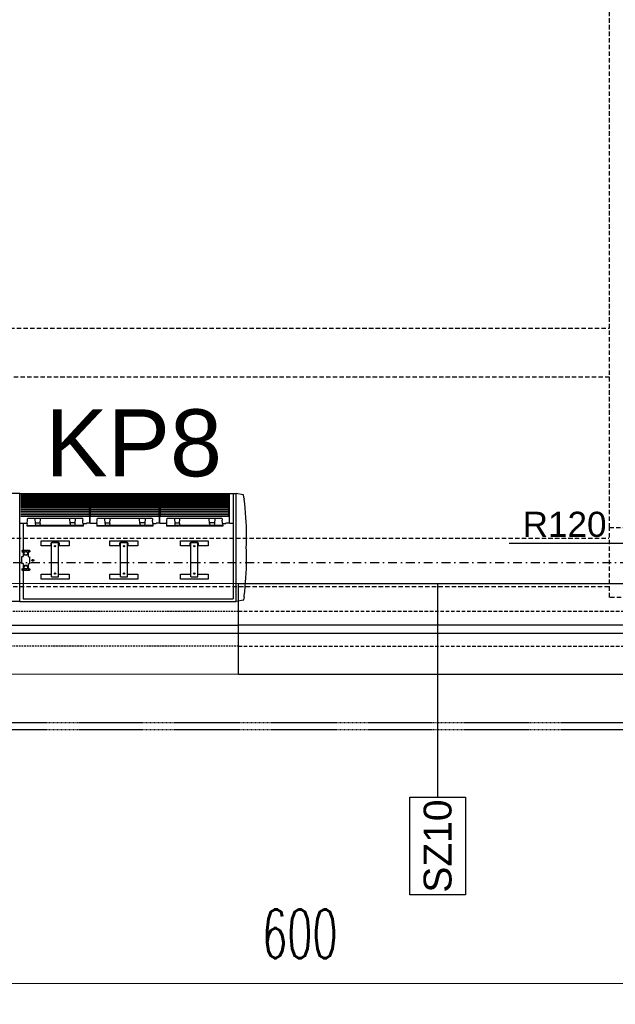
# Model space of a CAD drawing. Header units: centimetres. Extents: x -10729 to 144862, y -4437 to 43656.
# Tile 34 of 148: x 10559 to 10986, y 4683 to 5389. Entities that reach past the tile are written whole.
import ezdxf

# ---------------------------------------------------------------- set-up
doc = ezdxf.new("R2010")
doc.units = ezdxf.units.CM
doc.header["$LTSCALE"] = 0.1
doc.header["$PDMODE"] = 35
doc.header["$PDSIZE"] = 0.1
for name, pattern in [('Kondygnacja  -0_5$0$HIDDEN', [9.525, 6.35, -3.175]), ('Kondygnacja  -0_5$0$HIDDEN2', [4.7625, 3.175, -1.5875]), ('Osie rzutów$0$DASHDOT2', [12.7, 6.35, -3.175, 0, -3.175])]:
    doc.linetypes.add(name, pattern=pattern)
doc.layers.get('0').update_dxf_attribs({"color": 8})
doc.layers.get('DEFPOINTS').update_dxf_attribs({"color": 8})
for name, color, linetype, lineweight in [('AU opis', 7, 'Continuous', 35), ('Kondygnacja  -0_5$0$ARCH_WIDOK', 8, 'Continuous', 13), ('Osie rzutów$0$ARCH_INFO_WYMIARY', 8, 'Continuous', 9)]:
    doc.layers.add(name, color=color, linetype=linetype, lineweight=lineweight)
for name, color, linetype in [('KJP_KURTYNY POWIETRZNE', 3, 'Continuous'), ('Kondygnacja  -0_5$0$ARCH_ELEMENTY_POWYŻEJ RZUTU', 8, 'Kondygnacja  -0_5$0$HIDDEN2'), ('Kondygnacja  -0_5$0$ARCH_INFO_ODPORNOŚĆ OGNIOWA', 8, 'Continuous'), ('Kondygnacja  -0_5$0$ARCH_INFO_OPISY_PRZEGRODY_IST', 8, 'Continuous'), ('Kondygnacja  -0_5$0$ARCH_KONSTR_POWYŻEJ RZUTU', 8, 'Kondygnacja  -0_5$0$HIDDEN'), ('Kondygnacja  -0_5$0$ARCH_KONSTR_POWYŻEJ RZUTU_IST', 8, 'Kondygnacja  -0_5$0$HIDDEN2'), ('Kondygnacja  -0_5$0$ARCH_NIEWIDOK_IST', 8, 'Kondygnacja  -0_5$0$HIDDEN'), ('Kondygnacja  -0_5$0$ARCH_SZKŁO', 8, 'Continuous'), ('Kondygnacja  -0_5$0$ARCH_WIDOK_IST', 8, 'Continuous'), ('Kondygnacja  -0_5$0$ARCH_ŚLUSARKA_OKNA_IST', 8, 'Continuous'), ('Osie rzutów$0$ARCH_INFO_OSIE_IST', 8, 'Osie rzutów$0$DASHDOT2'), ('Osie rzutów$0$ARCH_INFO_OSIE_OPISY_IST', 8, 'Continuous')]:
    doc.layers.add(name, color=color, linetype=linetype)
doc.styles.add('Arial', font='ARIAL.TTF')
doc.styles.add('Kondygnacja  -0_5$0$Arial', font='ARIAL.TTF')
doc.styles.add('Kondygnacja  -0_5$0$Standard', font='txt')
doc.styles.add('Osie rzutów$0$wymiary_cuprum', font='Romans.shx', dxfattribs={"width": 0.6})
doc.dimstyles.new('Kondygnacja  -0_5$0$ISO-25', dxfattribs={"dimtxt": 2.5, "dimasz": 2.5, "dimexe": 1.25, "dimexo": 0.625, "dimtad": 1, "dimtxsty": 'Kondygnacja  -0_5$0$Standard', "dimcen": 2.5, "dimadec": 0, "dimazin": 0, "dimtfac": 1, "dimtmove": 0, "dimatfit": 3, "dimfxl": 0, "dimarcsym": 0})
doc.dimstyles.new('Osie rzutów$0$ARCH_ CT', dxfattribs={"dimtxt": 20, "dimasz": 20, "dimexe": 12, "dimexo": 20, "dimgap": 5, "dimtad": 1, "dimdec": 1, "dimrnd": 0.5, "dimzin": 9, "dimdsep": 46, "dimtxsty": 'Osie rzutów$0$wymiary_cuprum', "dimblk": 'Osie rzutów$0$_Oblique', "dimcen": 8, "dimdle": 12, "dimclrd": 256, "dimclre": 256, "dimclrt": 55, "dimadec": 1, "dimazin": 0, "dimtfac": 1, "dimtdec": 1, "dimtmove": 1, "dimatfit": 2, "dimldrblk": 'Osie rzutów$0$_Dot', "dimfxl": 0, "dimtolj": 1, "dimtzin": 0, "dimlwd": -1, "dimlwe": -1, "dimarcsym": 0})

# ---------------------------------------------------------------- blocks, each defined once
blk = doc.blocks.new('Osie rzutów$0$_Oblique')
at = {"color": 0, "linetype": 'ByBlock', "lineweight": -2}
blk.add_line((-0.5, -0.5), (0.5, 0.5), dxfattribs=at)
blk = doc.blocks.new('*D553')
at = {"layer": 'DEFPOINTS', "color": 0}
for p in [(10460, 4732.19), (11060, 4732.19), (11060, 4698.26)]:
    blk.add_point(p, dxfattribs=at)
at = {"layer": 'Osie rzutów$0$ARCH_INFO_WYMIARY'}
for p, q in [((10460, 4717.19), (10460, 4690.26)), ((11060, 4717.19), (11060, 4690.26)), ((10452, 4698.26), (11068, 4698.26))]:
    blk.add_line(p, q, dxfattribs=at)
at = {"layer": 'Osie rzutów$0$ARCH_INFO_WYMIARY', "xscale": 30, "yscale": 30, "zscale": 30, "rotation": 180}
blk.add_blockref('Osie rzutów$0$_Oblique', (10460, 4698.26), dxfattribs=at)
at = {"layer": 'Osie rzutów$0$ARCH_INFO_WYMIARY', "xscale": 30, "yscale": 30, "zscale": 30}
blk.add_blockref('Osie rzutów$0$_Oblique', (11060, 4698.26), dxfattribs=at)
at = {"layer": 'Osie rzutów$0$ARCH_INFO_WYMIARY', "color": 55, "insert": (10760, 4733.76), "char_height": 35, "attachment_point": 5, "style": 'Osie rzutów$0$wymiary_cuprum'}
blk.add_mtext('\\A1;600', dxfattribs=at)
blk = doc.blocks.new('Osie rzutów$0$_Dot')
at = {"color": 0, "linetype": 'ByBlock', "lineweight": -2}
blk.add_line((-0.5, 0), (-1, 0), dxfattribs=at)
at = {"color": 0, "linetype": 'ByBlock', "const_width": 0.5}
blk.add_lwpolyline([(-0.25, 0, 1), (0.25, 0, 1)], format="xyb", close=True, dxfattribs=at)
blk = doc.blocks.new('Kondygnacja  -0_5$0$_Dot')
at = {"color": 0, "linetype": 'ByBlock', "lineweight": -2}
blk.add_line((-0.5, 0), (-1, 0), dxfattribs=at)
at = {"color": 0, "linetype": 'ByBlock', "const_width": 0.5}
blk.add_lwpolyline([(-0.25, 0, 1), (0.25, 0, 1)], format="xyb", close=True, dxfattribs=at)
blk = doc.blocks.new('Kondygnacja  -0_5$0$konstrukcja istniejąca -0.5')
at = {"layer": 'Kondygnacja  -0_5$0$ARCH_KONSTR_POWYŻEJ RZUTU_IST', "ltscale": 10}
for p, q in [((9938, 5017.5), (10981.55, 5017.5)), ((10981.55, 4982.5), (9938, 4982.5))]:
    blk.add_line(p, q, dxfattribs=at)
for points in [[(10982, 5025), (10982, 6175)], [(9938, 5167.89), (10982, 5167.89)], [(10982, 5132.89), (9938, 5132.89)], [(11138, 4975), (10982, 4975), (10982, 5025), (11138, 5025), (11138, 4975)]]:
    blk.add_lwpolyline(points, dxfattribs=at)
blk = doc.blocks.new('k1')
at = {"layer": 'KJP_KURTYNY POWIETRZNE'}
for p, q in [((11332.87, 3789.8), (11132.47, 3789.8)), ((11332.87, 3712.45), (11332.87, 3789.8)), ((11332.87, 3789.8), (11487.87, 3789.8)), ((11332.87, 3712.45), (11332.87, 3789.8)), ((11333.52, 3789.22), (11382.62, 3789.22)), ((11333.52, 3788.81), (11382.62, 3788.81)), ((11333.52, 3788.33), (11382.62, 3788.33)), ((11333.52, 3787.8), (11382.62, 3787.8)), ((11333.52, 3787.21), (11382.62, 3787.21)), ((11333.52, 3786.57), (11382.62, 3786.57)), ((11333.52, 3785.87), (11382.62, 3785.87)), ((11333.52, 3785.12), (11382.62, 3785.12)), ((11333.52, 3784.31), (11382.62, 3784.31)), ((11382.62, 3773.65), (11382.62, 3789.22)), ((11383.02, 3768.72), (11383.02, 3789.7)), ((11383.12, 3772.66), (11383.12, 3789.7)), ((11383.52, 3789.22), (11432.62, 3789.22)), ((11383.52, 3773.65), (11383.52, 3789.22)), ((11383.52, 3788.81), (11432.62, 3788.81)), ((11383.52, 3788.33), (11432.62, 3788.33)), ((11383.52, 3787.8), (11432.62, 3787.8)), ((11383.52, 3787.21), (11432.62, 3787.21)), ((11383.52, 3786.57), (11432.62, 3786.57)), ((11383.52, 3785.87), (11432.62, 3785.87)), ((11383.52, 3785.12), (11432.62, 3785.12)), ((11383.52, 3784.31), (11432.62, 3784.31)), ((11432.62, 3773.65), (11432.62, 3789.22)), ((11433.02, 3768.72), (11433.02, 3789.7)), ((11433.12, 3772.66), (11433.12, 3789.7)), ((11433.52, 3789.22), (11482.62, 3789.22)), ((11433.52, 3773.65), (11433.52, 3789.22)), ((11433.52, 3788.81), (11482.62, 3788.81)), ((11433.52, 3788.33), (11482.62, 3788.33)), ((11433.52, 3787.8), (11482.62, 3787.8)), ((11433.52, 3787.21), (11482.62, 3787.21)), ((11433.52, 3786.57), (11482.62, 3786.57)), ((11433.52, 3785.87), (11482.62, 3785.87)), ((11433.52, 3785.12), (11482.62, 3785.12)), ((11433.52, 3784.31), (11482.62, 3784.31)), ((11482.62, 3773.65), (11482.62, 3789.22)), ((11483.02, 3768.72), (11483.02, 3789.7)), ((11483.12, 3772.66), (11483.12, 3789.7)), ((11485.67, 3789.8), (11485.67, 3714.45)), ((11487.87, 3712.45), (11487.87, 3789.8)), ((11492.99, 3788.9), (11487.87, 3789.8)), ((11493.54, 3786.36), (11493.22, 3788.65)), ((11333.52, 3783.45), (11382.62, 3783.45)), ((11333.52, 3782.54), (11382.62, 3782.54)), ((11333.52, 3781.59), (11382.62, 3781.59)), ((11333.52, 3780.58), (11382.62, 3780.58)), ((11333.52, 3779.52), (11382.62, 3779.52)), ((11333.52, 3778.42), (11382.62, 3778.42)), ((11333.52, 3777.27), (11382.62, 3777.27)), ((11383.52, 3783.45), (11432.62, 3783.45)), ((11383.52, 3782.54), (11432.62, 3782.54)), ((11383.52, 3781.59), (11432.62, 3781.59)), ((11383.52, 3780.58), (11432.62, 3780.58)), ((11383.52, 3779.52), (11432.62, 3779.52)), ((11383.52, 3778.42), (11432.62, 3778.42)), ((11383.52, 3777.27), (11432.62, 3777.27)), ((11433.52, 3783.45), (11482.62, 3783.45)), ((11433.52, 3782.54), (11482.62, 3782.54)), ((11433.52, 3781.59), (11482.62, 3781.59)), ((11433.52, 3780.58), (11482.62, 3780.58)), ((11433.52, 3779.52), (11482.62, 3779.52)), ((11433.52, 3778.42), (11482.62, 3778.42)), ((11433.52, 3777.27), (11482.62, 3777.27)), ((11333.52, 3776.08), (11382.62, 3776.08)), ((11333.52, 3774.85), (11382.62, 3774.85)), ((11333.52, 3773.65), (11382.62, 3773.65)), ((11338.07, 3768.45), (11338.23, 3770.68)), ((11338.45, 3772.27), (11377.69, 3772.27)), ((11343.57, 3771.94), (11343.83, 3768.45)), ((11347.31, 3768.45), (11347.57, 3771.94)), ((11368.83, 3768.45), (11368.57, 3771.94)), ((11372.57, 3771.94), (11372.31, 3768.45)), ((11378.05, 3768.72), (11377.91, 3770.68)), ((11383.12, 3768.72), (11383.12, 3772.53)), ((11383.52, 3776.08), (11432.62, 3776.08)), ((11383.52, 3774.85), (11432.62, 3774.85)), ((11383.52, 3773.65), (11432.62, 3773.65)), ((11388.07, 3768.45), (11388.23, 3770.68)), ((11388.45, 3772.27), (11427.69, 3772.27)), ((11393.57, 3771.94), (11393.83, 3768.45)), ((11397.31, 3768.45), (11397.57, 3771.94)), ((11418.83, 3768.45), (11418.57, 3771.94)), ((11422.57, 3771.94), (11422.31, 3768.45)), ((11428.05, 3768.72), (11427.91, 3770.68)), ((11433.12, 3768.72), (11433.12, 3772.53)), ((11433.52, 3776.08), (11482.62, 3776.08)), ((11433.52, 3774.85), (11482.62, 3774.85)), ((11433.52, 3773.65), (11482.62, 3773.65)), ((11438.07, 3768.45), (11438.23, 3770.68)), ((11438.45, 3772.27), (11477.69, 3772.27)), ((11443.57, 3771.94), (11443.83, 3768.45)), ((11447.31, 3768.45), (11447.57, 3771.94)), ((11468.83, 3768.45), (11468.57, 3771.94)), ((11472.57, 3771.94), (11472.31, 3768.45)), ((11478.05, 3768.72), (11477.91, 3770.68)), ((11483.12, 3768.72), (11483.12, 3772.53)), ((11333.22, 3768.59), (11335.67, 3768.59)), ((11335.07, 3768.45), (11335.07, 3744.6)), ((11335.67, 3768.47), (11335.67, 3768.59)), ((11338.06, 3768.47), (11335.67, 3768.47)), ((11338.05, 3768.33), (11337.91, 3766.9)), ((11337.91, 3766.9), (11337.91, 3766.5)), ((11378.13, 3766.45), (11338.01, 3766.45)), ((11338.03, 3767), (11343.87, 3767)), ((11343.84, 3768.87), (11347.3, 3768.87)), ((11343.85, 3768.33), (11343.97, 3767.12)), ((11343.96, 3767.21), (11347.18, 3767.21)), ((11343.97, 3767.05), (11343.97, 3767.12)), ((11347.29, 3768.33), (11347.17, 3767.12)), ((11347.17, 3767.05), (11347.17, 3767.12)), ((11368.87, 3767), (11347.27, 3767)), ((11372.3, 3768.87), (11368.84, 3768.87)), ((11368.85, 3768.33), (11368.97, 3767.12)), ((11368.96, 3767.21), (11372.18, 3767.21)), ((11368.97, 3767.05), (11368.97, 3767.12)), ((11372.29, 3768.33), (11372.17, 3767.12)), ((11372.17, 3767.05), (11372.17, 3767.12)), ((11378.11, 3767), (11372.27, 3767)), ((11378.08, 3768.47), (11378.07, 3768.59)), ((11378.08, 3768.47), (11380.47, 3768.47)), ((11378.08, 3768.47), (11378.09, 3768.33)), ((11378.09, 3768.33), (11378.23, 3766.9)), ((11378.23, 3766.9), (11378.23, 3766.5)), ((11382.92, 3768.59), (11380.47, 3768.59)), ((11380.47, 3768.47), (11380.47, 3768.59)), ((11383.02, 3768.64), (11383.02, 3768.72)), ((11383.02, 3768.64), (11383.02, 3768.64)), ((11383.12, 3768.64), (11383.12, 3768.72)), ((11383.12, 3768.64), (11383.12, 3768.64)), ((11383.22, 3768.59), (11385.67, 3768.59)), ((11385.67, 3768.47), (11385.67, 3768.59)), ((11388.06, 3768.47), (11385.67, 3768.47)), ((11388.05, 3768.33), (11387.91, 3766.9)), ((11387.91, 3766.9), (11387.91, 3766.5)), ((11428.13, 3766.45), (11388.01, 3766.45)), ((11388.03, 3767), (11393.87, 3767)), ((11393.84, 3768.87), (11397.3, 3768.87)), ((11393.85, 3768.33), (11393.97, 3767.12)), ((11393.96, 3767.21), (11397.18, 3767.21)), ((11393.97, 3767.05), (11393.97, 3767.12)), ((11397.29, 3768.33), (11397.17, 3767.12)), ((11397.17, 3767.05), (11397.17, 3767.12)), ((11418.87, 3767), (11397.27, 3767)), ((11422.3, 3768.87), (11418.84, 3768.87)), ((11418.85, 3768.33), (11418.97, 3767.12)), ((11418.96, 3767.21), (11422.18, 3767.21)), ((11418.97, 3767.05), (11418.97, 3767.12)), ((11422.29, 3768.33), (11422.17, 3767.12)), ((11422.17, 3767.05), (11422.17, 3767.12)), ((11428.11, 3767), (11422.27, 3767)), ((11428.08, 3768.47), (11428.07, 3768.59)), ((11428.08, 3768.47), (11428.09, 3768.33)), ((11428.08, 3768.47), (11430.47, 3768.47)), ((11428.09, 3768.33), (11428.23, 3766.9)), ((11428.23, 3766.9), (11428.23, 3766.5)), ((11432.92, 3768.59), (11430.47, 3768.59)), ((11430.47, 3768.47), (11430.47, 3768.59)), ((11433.02, 3768.64), (11433.02, 3768.72)), ((11433.02, 3768.64), (11433.02, 3768.64)), ((11433.12, 3768.64), (11433.12, 3768.72)), ((11433.12, 3768.64), (11433.12, 3768.64)), ((11433.22, 3768.59), (11435.67, 3768.59)), ((11435.67, 3768.47), (11435.67, 3768.59)), ((11438.06, 3768.47), (11435.67, 3768.47)), ((11438.05, 3768.33), (11437.91, 3766.9)), ((11437.91, 3766.9), (11437.91, 3766.5)), ((11478.13, 3766.45), (11438.01, 3766.45)), ((11438.03, 3767), (11443.87, 3767)), ((11443.84, 3768.87), (11447.3, 3768.87)), ((11443.85, 3768.33), (11443.97, 3767.12)), ((11443.96, 3767.21), (11447.18, 3767.21)), ((11443.97, 3767.05), (11443.97, 3767.12)), ((11447.29, 3768.33), (11447.17, 3767.12)), ((11447.17, 3767.05), (11447.17, 3767.12)), ((11468.87, 3767), (11447.27, 3767)), ((11472.3, 3768.87), (11468.84, 3768.87)), ((11468.85, 3768.33), (11468.97, 3767.12)), ((11468.96, 3767.21), (11472.18, 3767.21)), ((11468.97, 3767.05), (11468.97, 3767.12)), ((11472.29, 3768.33), (11472.17, 3767.12)), ((11472.17, 3767.05), (11472.17, 3767.12)), ((11478.11, 3767), (11472.27, 3767)), ((11478.08, 3768.47), (11478.07, 3768.59)), ((11478.08, 3768.47), (11478.09, 3768.33)), ((11478.08, 3768.47), (11480.47, 3768.47)), ((11478.09, 3768.33), (11478.23, 3766.9)), ((11478.23, 3766.9), (11478.23, 3766.5)), ((11482.92, 3768.59), (11480.47, 3768.59)), ((11480.47, 3768.47), (11480.47, 3768.59)), ((11483.02, 3768.64), (11483.02, 3768.72)), ((11483.02, 3768.64), (11483.02, 3768.64)), ((11483.12, 3768.64), (11483.12, 3768.72)), ((11483.12, 3768.64), (11483.12, 3768.64)), ((11483.22, 3768.59), (11485.67, 3768.59)), ((11348.07, 3752.45), (11348.07, 3755.95)), ((11348.07, 3755.95), (11368.07, 3755.95)), ((11368.07, 3755.95), (11368.07, 3752.45)), ((11397.41, 3752.45), (11397.41, 3755.95)), ((11397.41, 3755.95), (11417.41, 3755.95)), ((11417.41, 3755.95), (11417.41, 3752.45)), ((11447.85, 3752.45), (11447.85, 3755.95)), ((11447.85, 3755.95), (11467.85, 3755.95)), ((11467.85, 3755.95), (11467.85, 3752.45)), ((11334.87, 3748.15), (11334.87, 3748.75)), ((11339.02, 3749.05), (11335.07, 3749.05)), ((11339.02, 3744.45), (11339.02, 3749.05)), ((11339.27, 3748.15), (11339.27, 3748.75)), ((11339.87, 3748.75), (11339.87, 3748.15)), ((11354.97, 3752.45), (11348.07, 3752.45)), ((11354.97, 3754.04), (11354.97, 3752.34)), ((11354.97, 3752.34), (11355.27, 3752.34)), ((11355.27, 3754.04), (11355.27, 3752.34)), ((11355.57, 3752.45), (11355.27, 3752.45)), ((11355.57, 3730.14), (11355.57, 3754.43)), ((11360.47, 3754.74), (11355.67, 3754.74)), ((11360.47, 3754.44), (11355.67, 3754.44)), ((11358.62, 3754.84), (11357.52, 3754.84)), ((11357.52, 3754.84), (11357.52, 3754.75)), ((11357.57, 3755.19), (11358.57, 3755.19)), ((11357.57, 3755.19), (11357.57, 3754.84)), ((11358.07, 3755.19), (11358.07, 3754.84)), ((11358.57, 3755.19), (11358.57, 3754.84)), ((11358.62, 3754.74), (11358.62, 3754.84)), ((11360.57, 3730.14), (11360.57, 3754.43)), ((11360.87, 3752.45), (11360.57, 3752.45)), ((11360.87, 3752.34), (11360.87, 3754.04)), ((11361.17, 3752.34), (11360.87, 3752.34)), ((11361.17, 3752.34), (11361.17, 3754.04)), ((11368.07, 3752.45), (11361.17, 3752.45)), ((11404.31, 3752.45), (11397.41, 3752.45)), ((11404.31, 3754.04), (11404.31, 3752.34)), ((11404.31, 3752.34), (11404.61, 3752.34)), ((11404.61, 3754.04), (11404.61, 3752.34)), ((11404.91, 3752.45), (11404.61, 3752.45)), ((11404.91, 3730.14), (11404.91, 3754.43)), ((11409.81, 3754.74), (11405.01, 3754.74)), ((11409.81, 3754.44), (11405.01, 3754.44)), ((11406.86, 3754.84), (11406.86, 3754.75)), ((11407.96, 3754.84), (11406.86, 3754.84)), ((11406.91, 3755.19), (11406.91, 3754.84)), ((11406.91, 3755.19), (11407.91, 3755.19)), ((11407.41, 3755.19), (11407.41, 3754.84)), ((11407.91, 3755.19), (11407.91, 3754.84)), ((11407.96, 3754.74), (11407.96, 3754.84)), ((11409.91, 3730.14), (11409.91, 3754.43)), ((11410.21, 3752.45), (11409.91, 3752.45)), ((11410.21, 3752.34), (11410.21, 3754.04)), ((11410.51, 3752.34), (11410.21, 3752.34)), ((11410.51, 3752.34), (11410.51, 3754.04)), ((11417.41, 3752.45), (11410.51, 3752.45)), ((11454.75, 3752.45), (11447.85, 3752.45)), ((11454.75, 3754.04), (11454.75, 3752.34)), ((11454.75, 3752.34), (11455.05, 3752.34)), ((11455.05, 3754.04), (11455.05, 3752.34)), ((11455.35, 3752.45), (11455.05, 3752.45)), ((11455.35, 3730.14), (11455.35, 3754.43)), ((11460.25, 3754.74), (11455.45, 3754.74)), ((11460.25, 3754.44), (11455.45, 3754.44)), ((11457.3, 3754.84), (11457.3, 3754.75)), ((11458.4, 3754.84), (11457.3, 3754.84)), ((11457.35, 3755.19), (11457.35, 3754.84)), ((11457.35, 3755.19), (11458.35, 3755.19)), ((11457.85, 3755.19), (11457.85, 3754.84)), ((11458.35, 3755.19), (11458.35, 3754.84)), ((11458.4, 3754.74), (11458.4, 3754.84)), ((11460.35, 3730.14), (11460.35, 3754.43)), ((11460.65, 3752.45), (11460.35, 3752.45)), ((11460.65, 3752.34), (11460.65, 3754.04)), ((11460.95, 3752.34), (11460.65, 3752.34)), ((11460.95, 3752.34), (11460.95, 3754.04)), ((11467.85, 3752.45), (11460.95, 3752.45)), ((11334.27, 3744.6), (11335.07, 3744.6)), ((11334.27, 3739.6), (11334.27, 3744.6)), ((11339.02, 3744.45), (11339.82, 3744.45)), ((11339.82, 3744.45), (11339.82, 3739.45)), ((11335.07, 3739.6), (11334.27, 3739.6)), ((11334.27, 3735.75), (11334.27, 3735.15)), ((11334.87, 3735.15), (11334.87, 3735.75)), ((11335.07, 3739.6), (11335.07, 3714.45)), ((11335.07, 3734.85), (11339.02, 3734.85)), ((11339.82, 3739.45), (11339.02, 3739.45)), ((11339.02, 3734.85), (11339.02, 3739.45)), ((11339.27, 3735.15), (11339.27, 3735.75)), ((11339.87, 3735.75), (11339.87, 3735.15)), ((11348.07, 3731.95), (11355.57, 3731.95)), ((11348.07, 3728.45), (11348.07, 3731.95)), ((11368.07, 3728.45), (11348.07, 3728.45)), ((11355.57, 3730.14), (11360.57, 3730.14)), ((11360.57, 3731.95), (11368.07, 3731.95)), ((11368.07, 3731.95), (11368.07, 3728.45)), ((11397.41, 3728.45), (11397.41, 3731.95)), ((11397.41, 3731.95), (11404.91, 3731.95)), ((11417.41, 3728.45), (11397.41, 3728.45)), ((11404.91, 3730.14), (11409.91, 3730.14)), ((11409.91, 3731.95), (11417.41, 3731.95)), ((11417.41, 3731.95), (11417.41, 3728.45)), ((11447.85, 3728.45), (11447.85, 3731.95)), ((11447.85, 3731.95), (11455.35, 3731.95)), ((11467.85, 3728.45), (11447.85, 3728.45)), ((11455.35, 3730.14), (11460.35, 3730.14)), ((11460.35, 3731.95), (11467.85, 3731.95)), ((11467.85, 3731.95), (11467.85, 3728.45)), ((11335.07, 3714.45), (11485.67, 3714.45)), ((11492.99, 3713.35), (11487.87, 3712.45)), ((11493.54, 3715.9), (11493.22, 3713.61)), ((11332.87, 3712.45), (11132.47, 3712.45)), ((11332.87, 3712.45), (11487.87, 3712.45))]:
    blk.add_line(p, q, dxfattribs=at)
for centre, radius in [((11334.57, 3748.5), 0.29), ((11337.07, 3747), 1.5), ((11337.07, 3747), 1.3), ((11339.57, 3748.5), 0.29), ((11358.07, 3752.14), 0.46), ((11407.41, 3752.14), 0.46), ((11457.85, 3752.14), 0.46), ((11342.02, 3741.95), 0.7), ((11334.57, 3735.5), 0.29), ((11337.07, 3737), 1.5), ((11337.07, 3737), 1.23), ((11339.57, 3735.5), 0.29), ((11358.07, 3732.44), 0.46), ((11407.41, 3732.44), 0.46), ((11457.85, 3732.44), 0.46)]:
    blk.add_circle(centre, radius, dxfattribs=at)
for centre, radius, start, end in [((11492.93, 3788.6), 0.3, 8.39263, 79.09984), ((11293, 3759.7), 202.31, 359.99847, 7.41212), ((11287.75, 3759.7), 207.56, 357.63259, 359.99892), ((11334.57, 3748.75), 0.3, 0, 180), ((11339.57, 3748.75), 0.3, 0, 180), ((11355.67, 3754.04), 0.7, 90, 180), ((11355.67, 3754.04), 0.4, 90, 180), ((11360.47, 3754.04), 0.7, 0, 90), ((11360.47, 3754.04), 0.4, 0, 90), ((11405.01, 3754.04), 0.7, 90, 180), ((11405.01, 3754.04), 0.4, 90, 180), ((11409.81, 3754.04), 0.7, 0, 90), ((11409.81, 3754.04), 0.4, 0, 90), ((11455.45, 3754.04), 0.7, 90, 180), ((11455.45, 3754.04), 0.4, 90, 180), ((11460.25, 3754.04), 0.7, 0, 90), ((11460.25, 3754.04), 0.4, 0, 90), ((11287.75, 3742.55), 207.56, 0.00108, 2.36741), ((11334.57, 3748.15), 0.3, 180, 0), ((11339.57, 3748.15), 0.3, 180, 0), ((11293, 3742.55), 202.31, 352.58788, 0.00153), ((11334.57, 3735.75), 0.3, 0, 180), ((11334.57, 3735.15), 0.3, 180, 0), ((11339.57, 3735.75), 0.3, 0, 180), ((11339.57, 3735.15), 0.3, 180, 0), ((11492.93, 3713.65), 0.3, 280.90016, 351.60737)]:
    blk.add_arc(centre, radius, start, end, dxfattribs=at)
at = {"layer": 'KJP_KURTYNY POWIETRZNE', "extrusion": (0, 0, -1)}
for centre, major_axis, ratio, start_param, end_param in [((11338.33, 3770.6), (-0.12, -1.66), 0.059911, 1.614466, 3.137211), ((11343.48, 3771.93), (-0.027, 0.339), 0.294293, 0.023154, 1.545899), ((11347.66, 3771.93), (0.027, 0.339), 0.294293, 4.737286, 6.260031), ((11368.48, 3771.93), (-0.027, 0.339), 0.294293, 0.023154, 1.545899), ((11372.66, 3771.93), (0.027, 0.339), 0.294293, 4.737286, 6.260031), ((11377.81, 3770.6), (0.12, -1.66), 0.059911, 3.145974, 4.668719), ((11388.33, 3770.6), (-0.12, -1.66), 0.059911, 1.614466, 3.137211), ((11393.48, 3771.93), (-0.027, 0.339), 0.294293, 0.023154, 1.545899), ((11397.66, 3771.93), (0.027, 0.339), 0.294293, 4.737286, 6.260031), ((11418.48, 3771.93), (-0.027, 0.339), 0.294293, 0.023154, 1.545899), ((11422.66, 3771.93), (0.027, 0.339), 0.294293, 4.737286, 6.260031), ((11427.81, 3770.6), (0.12, -1.66), 0.059911, 3.145974, 4.668719), ((11438.33, 3770.6), (-0.12, -1.66), 0.059911, 1.614466, 3.137211), ((11443.48, 3771.93), (-0.027, 0.339), 0.294293, 0.023154, 1.545899), ((11447.66, 3771.93), (0.027, 0.339), 0.294293, 4.737286, 6.260031), ((11468.48, 3771.93), (-0.027, 0.339), 0.294293, 0.023154, 1.545899), ((11472.66, 3771.93), (0.027, 0.339), 0.294293, 4.737286, 6.260031), ((11477.81, 3770.6), (0.12, -1.66), 0.059911, 3.145974, 4.668719), ((11338.02, 3766.96), (-0.1, 0.005), 0.367122, 0.068772, 1.552302), ((11343.87, 3767.05), (0.1, 0), 0.498097, 0, 1.570796), ((11347.27, 3767.05), (0.1, 0), 0.498097, 1.570796, 3.141593), ((11368.87, 3767.05), (-0.1, 0), 0.498097, 3.141593, 4.712389), ((11372.27, 3767.05), (-0.1, 0), 0.498097, 4.712389, 6.283185), ((11378.07, 3768.72), (0.019, -0.25), 0.043494, 1.050499, 1.574098), ((11378.12, 3766.96), (0.1, 0.005), 0.367122, 4.730884, 6.214414), ((11378.13, 3766.5), (-0.1, 0), 0.498097, 3.141593, 4.712389), ((11382.92, 3768.64), (-0.1, 0), 0.5, 3.141593, 4.712389), ((11383.22, 3768.64), (0.1, 0), 0.5, 1.570796, 3.141593), ((11388.02, 3766.96), (-0.1, 0.005), 0.367122, 0.068772, 1.552302), ((11393.87, 3767.05), (0.1, 0), 0.498097, 0, 1.570796), ((11397.27, 3767.05), (0.1, 0), 0.498097, 1.570796, 3.141593), ((11418.87, 3767.05), (-0.1, 0), 0.498097, 3.141593, 4.712389), ((11422.27, 3767.05), (-0.1, 0), 0.498097, 4.712389, 6.283185), ((11428.07, 3768.72), (0.019, -0.25), 0.043494, 1.050499, 1.574098), ((11428.12, 3766.96), (0.1, 0.005), 0.367122, 4.730884, 6.214414), ((11428.13, 3766.5), (-0.1, 0), 0.498097, 3.141593, 4.712389), ((11432.92, 3768.64), (-0.1, 0), 0.5, 3.141593, 4.712389), ((11433.22, 3768.64), (0.1, 0), 0.5, 1.570796, 3.141593), ((11438.02, 3766.96), (-0.1, 0.005), 0.367122, 0.068772, 1.552302), ((11443.87, 3767.05), (0.1, 0), 0.498097, 0, 1.570796), ((11447.27, 3767.05), (0.1, 0), 0.498097, 1.570796, 3.141593), ((11468.87, 3767.05), (-0.1, 0), 0.498097, 3.141593, 4.712389), ((11472.27, 3767.05), (-0.1, 0), 0.498097, 4.712389, 6.283185), ((11478.07, 3768.72), (0.019, -0.25), 0.043494, 1.050499, 1.574098), ((11478.12, 3766.96), (0.1, 0.005), 0.367122, 4.730884, 6.214414), ((11478.13, 3766.5), (-0.1, 0), 0.498097, 3.141593, 4.712389), ((11482.92, 3768.64), (-0.1, 0), 0.5, 3.141593, 4.712389), ((11483.22, 3768.64), (0.1, 0), 0.5, 1.570796, 3.141593)]:
    blk.add_ellipse(centre, major_axis=major_axis, ratio=ratio, start_param=start_param, end_param=end_param, dxfattribs=at)
at = {"layer": 'KJP_KURTYNY POWIETRZNE'}
for points in [[(11493.55, 3786.36), (11493.55, 3786.34), (11493.56, 3786.29), (11493.58, 3786.11), (11493.6, 3785.96), (11493.62, 3785.8)], [(11493.55, 3715.89), (11493.55, 3715.92), (11493.56, 3715.97), (11493.58, 3716.15), (11493.6, 3716.3), (11493.62, 3716.45)]]:
    blk.add_open_spline(points, degree=3, knots=[0.5903056, 0.5903056, 0.5903056, 0.5903056, 0.75, 0.75, 1, 1, 1, 1], dxfattribs=at)
blk = doc.blocks.new('Osie rzutów')
at = {"layer": 'Osie rzutów$0$ARCH_INFO_OSIE_IST', "ltscale": 10}
blk.add_line((4436.04, 5000), (15156.54, 5000), dxfattribs=at)
at = {"layer": 'Osie rzutów$0$ARCH_INFO_WYMIARY'}
dim = blk.add_linear_dim(base=(11060, 4698.26), p1=(10460, 4732.19), p2=(11060, 4732.19), dimstyle='Osie rzutów$0$ARCH_ CT', override={"dimtxt": 35, "dimasz": 30, "dimexe": 8, "dimexo": 15, "dimgap": 18, "dimdle": 8}, dxfattribs=at)
dim.commit()
dim.dimension.update_dxf_attribs({"geometry": '*D553', "text_midpoint": (10760, 4733.76)})

msp = doc.modelspace()

# ---------------------------------------------------------------- linework, layer by layer
at = {"layer": 'Kondygnacja  -0_5$0$ARCH_ELEMENTY_POWYŻEJ RZUTU', "ltscale": 4}
for p, q in [((10204, 4965), (10716, 4965)), ((10716, 4940), (10204, 4940))]:
    msp.add_line(p, q, dxfattribs=at)
at = {"layer": 'Kondygnacja  -0_5$0$ARCH_INFO_OPISY_PRZEGRODY_IST'}
msp.add_lwpolyline([(10858.865, 4831.707), (10878.865, 4831.707), (10878.865, 4761.707), (10838.865, 4761.707), (10838.865, 4831.707), (10858.865, 4831.707), (10858.865, 4985)], dxfattribs=at)
at = {"layer": 'Kondygnacja  -0_5$0$ARCH_NIEWIDOK_IST', "ltscale": 4}
for p, q in [((10716, 4965), (11399, 4965)), ((10716, 4940), (11399, 4940))]:
    msp.add_line(p, q, dxfattribs=at)
at = {"layer": 'Kondygnacja  -0_5$0$ARCH_NIEWIDOK_IST'}
for points in [[(11060, 4880.002), (9844, 4879.998), (9744, 4779.998), (9644, 4879.998), (9644, 4934.998)], [(11060, 4885), (9841.929, 4884.998), (9744, 4787.069), (9649, 4882.069), (9649, 4934.998)]]:
    msp.add_lwpolyline(points, dxfattribs=at)
at = {"layer": 'Kondygnacja  -0_5$0$ARCH_SZKŁO'}
for p, q in [((10204, 4955), (10716, 4955)), ((10716, 4949), (10204, 4949))]:
    msp.add_line(p, q, dxfattribs=at)
at = {"layer": 'Kondygnacja  -0_5$0$ARCH_WIDOK', "ltscale": 4}
msp.add_line((10204, 4985), (10716, 4985), dxfattribs=at)
at = {"layer": 'Kondygnacja  -0_5$0$ARCH_WIDOK'}
msp.add_line((10716, 4920), (10204, 4920), dxfattribs=at)
at = {"layer": 'Kondygnacja  -0_5$0$ARCH_WIDOK_IST'}
for p, q in [((10716, 4920), (10716, 4985)), ((10716, 4985), (11404, 4985)), ((10716, 4920), (11404, 4920))]:
    msp.add_line(p, q, dxfattribs=at)
at = {"layer": 'Kondygnacja  -0_5$0$ARCH_ŚLUSARKA_OKNA_IST'}
for p, q in [((11399, 4955), (10716, 4955)), ((11399, 4949), (10716, 4949))]:
    msp.add_line(p, q, dxfattribs=at)

# ---------------------------------------------------------------- block references
at = {"layer": 'KJP_KURTYNY POWIETRZNE'}
msp.add_blockref('k1', (-773.518, 1259.581), dxfattribs=at)
at = {"layer": 'Kondygnacja  -0_5$0$ARCH_KONSTR_POWYŻEJ RZUTU'}
msp.add_blockref('Kondygnacja  -0_5$0$konstrukcja istniejąca -0.5', (0, 0), dxfattribs=at)
at = {"layer": 'Osie rzutów$0$ARCH_INFO_OSIE_OPISY_IST'}
msp.add_blockref('Osie rzutów', (0, 0), dxfattribs=at)

# ---------------------------------------------------------------- texts
at = {"layer": 'AU opis', "insert": (10577.477, 5109.77), "char_height": 48, "width": 72.77772, "attachment_point": 1, "style": 'Arial'}
msp.add_mtext('KP8', dxfattribs=at)
at = {"layer": 'Kondygnacja  -0_5$0$ARCH_INFO_ODPORNOŚĆ OGNIOWA', "insert": (10949.793, 5042.248), "char_height": 18, "width": 53.33252, "attachment_point": 5, "style": 'Kondygnacja  -0_5$0$Arial'}
msp.add_mtext('\\PR120', dxfattribs=at)
at = {"layer": 'Kondygnacja  -0_5$0$ARCH_INFO_OPISY_PRZEGRODY_IST', "insert": (10858.865, 4796.707), "char_height": 20, "width": 70, "attachment_point": 5, "rotation": 90, "style": 'Kondygnacja  -0_5$0$Arial'}
msp.add_mtext('SZ10', dxfattribs=at)

# ---------------------------------------------------------------- leaders
at = {"layer": 'Kondygnacja  -0_5$0$ARCH_INFO_ODPORNOŚĆ OGNIOWA'}
msp.add_leader([(11021.626, 5013.61), (10984.377, 5013.61), (10910.029, 5013.61)], dimstyle='Kondygnacja  -0_5$0$ISO-25', override={"dimscale": 5, "dimasz": 2, "dimtad": 0, "dimldrblk": 'Kondygnacja  -0_5$0$_Dot'}, dxfattribs=at)

doc.saveas('drawing.dxf')
